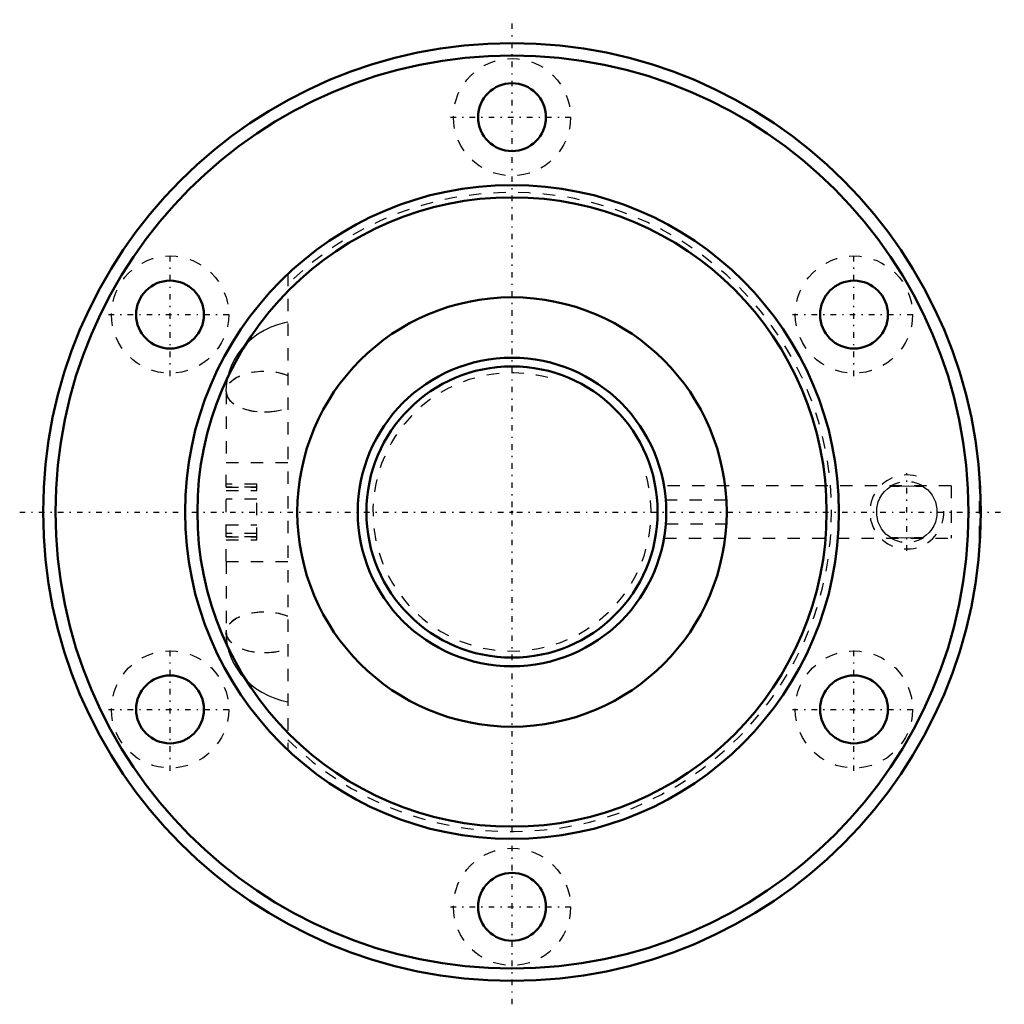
# Model space of a CAD drawing. Header units: millimetres. Extents: x -39.9 to 39.9, y -39.9 to 39.9.
import ezdxf

# ---------------------------------------------------------------- set-up
doc = ezdxf.new("R2010")
doc.units = ezdxf.units.MM
doc.linetypes.add('Center', pattern=[1.5, 0.45, -0.5, 0.05, -0.5])
doc.linetypes.add('Dashed', pattern=[2, 1, -1])
for name, color, linetype, lineweight in [('2d ConnectionPoints', 7, 'Continuous', 50), ('AM_0', 7, 'Continuous', 50), ('AM_5', 3, 'Continuous', 25), ('AM_7', 7, 'Center', 25), ('AM_9', 6, 'Dashed', 25)]:
    doc.layers.add(name, color=color, linetype=linetype, lineweight=lineweight)

# ---------------------------------------------------------------- blocks, each defined once
blk = doc.blocks.new('1_BIF2506V_10RR_Nut_0_in_BIF2506V_10RRG0_110LC0_000_2')
at = {"layer": 'AM_0'}
for centre, radius in [((0, 0), 38), ((0, 0), 37), ((0, 32), 2.75), ((0, 0), 26.5), ((0, 0), 25.5), ((-27.713, 16), 2.75), ((27.713, 16), 2.75), ((0, 0), 17.4), ((-27.713, -16), 2.75), ((27.713, -16), 2.75), ((0, -32), 2.75)]:
    blk.add_circle(centre, radius, dxfattribs=at)
at = {"layer": 'AM_5', "linetype": 'Dashed'}
blk.add_arc((32, 0), 3, 75, 15, dxfattribs=at)
at = {"layer": 'AM_7'}
for p, q in [((0, -39.9), (0, 39.9)), ((-4.987, 32), (4.987, 32)), ((-27.713, 11.012), (-27.713, 20.987)), ((27.713, 11.012), (27.713, 20.987)), ((-32.7, 16), (-22.725, 16)), ((22.725, 16), (32.7, 16)), ((32, -3.15), (32, 3.15)), ((-39.9, 0), (39.9, 0)), ((-27.713, -20.987), (-27.713, -11.012)), ((27.713, -20.987), (27.713, -11.012)), ((-32.7, -16), (-22.725, -16)), ((22.725, -16), (32.7, -16)), ((-4.987, -32), (4.987, -32))]:
    blk.add_line(p, q, dxfattribs=at)
at = {"layer": 'AM_9'}
for p, q in [((-18.17, 19.29), (-18.17, -19.29)), ((-23.16, 9.753), (-23.16, 4)), ((-23.17, 4), (-18.17, 4)), ((-23.17, -4), (-23.17, 4)), ((-20.67, 2.25), (-23.17, 2.25)), ((-23.17, 2.016), (-20.67, 2.016)), ((-20.67, 2), (-23.17, 2)), ((-23.17, 1.732), (-20.67, 1.732)), ((-20.67, -2.25), (-20.67, 2.25)), ((35.59, 2.125), (12.319, 2.125)), ((35.59, 2.125), (35.59, -2.125)), ((37.89, -2.125), (37.89, 2.125)), ((37.941, 2.125), (37.89, 2.125)), ((-20.67, 1.031), (-23.17, 1.031)), ((17.374, 0.951), (12.464, 0.951)), ((-23.17, -1.031), (-20.67, -1.031)), ((12.464, -0.951), (17.374, -0.951)), ((-20.67, -1.732), (-23.17, -1.732)), ((-23.17, -2), (-20.67, -2)), ((-20.67, -2.016), (-23.17, -2.016)), ((-23.17, -2.25), (-20.67, -2.25)), ((12.319, -2.125), (35.59, -2.125)), ((37.89, -2.125), (37.941, -2.125)), ((-23.17, -4), (-18.17, -4)), ((-23.16, -4), (-23.16, -9.753))]:
    blk.add_line(p, q, dxfattribs=at)
for points in [[(-18.172, 15.375), (-18.426, 15.324), (-18.998, 15.171), (-19.553, 14.968), (-20.085, 14.715), (-20.589, 14.416), (-21.06, 14.073), (-21.492, 13.689), (-21.882, 13.268), (-22.225, 12.815), (-22.519, 12.334), (-22.76, 11.831), (-22.948, 11.311), (-23.08, 10.778), (-23.158, 10.238), (-23.18, 9.753)], [(30.684, -2.077), (30.529, -1.969), (30.338, -1.812), (30.143, -1.611), (29.956, -1.366), (29.805, -1.107), (29.68, -0.815), (29.556, -0.266), (29.562, 0.316), (29.684, 0.826), (29.814, 1.125), (29.971, 1.388), (30.194, 1.667), (30.422, 1.885), (30.566, 1.997), (30.684, 2.077)], [(30.684, 2.077), (31.407, 2.104), (32.163, 2.11), (32.741, 2.101), (33.316, 2.077)], [(33.316, 2.077), (33.471, 1.969), (33.662, 1.812), (33.857, 1.611), (34.044, 1.366), (34.195, 1.107), (34.32, 0.815), (34.444, 0.266), (34.438, -0.316), (34.316, -0.826), (34.186, -1.125), (34.029, -1.388), (33.806, -1.667), (33.578, -1.885), (33.434, -1.997), (33.316, -2.077)], [(17.398, -0.236), (17.4, 0.078), (17.395, 0.437), (17.374, 0.951)], [(17.374, -0.951), (17.389, -0.626), (17.398, -0.288)], [(33.316, -2.077), (32.593, -2.104), (31.837, -2.11), (31.259, -2.101), (30.684, -2.077)], [(-23.18, -9.753), (-23.162, -10.191), (-23.09, -10.726), (-22.966, -11.251), (-22.789, -11.761), (-22.562, -12.253), (-22.287, -12.722), (-21.965, -13.166), (-21.601, -13.58), (-21.195, -13.961), (-20.751, -14.306), (-20.273, -14.611), (-19.764, -14.875), (-19.23, -15.093), (-18.674, -15.265), (-18.172, -15.375)]]:
    blk.add_lwpolyline(points, dxfattribs=at)
for centre in [(0, 32), (-27.713, 16), (27.713, 16), (-27.713, -16), (27.713, -16), (0, -32)]:
    blk.add_circle(centre, 4.75, dxfattribs=at)
for centre, radius, start, end in [((0, 0), 25.9, 225.44896, 134.55104), ((32, 0), 2.459, 57.6352, 122.3648), ((32, 0), 2.459, 237.6352, 302.3648)]:
    blk.add_arc(centre, radius, start, end, dxfattribs=at)
for centre, major_axis, start_param, end_param in [((-20.08, 9.753), (-3.1, 0), 4.04857, 8.5178), ((-20.06, 9.753), (3.1, 0), 0.915143, 3.141593), ((-20.06, 9.753), (3.1, 0), 3.141593, 4.709163), ((-20.06, 9.753), (3.1, 0), 4.709163, 5.368043), ((-20.06, -9.753), (3.1, 0), 0.915143, 3.141593), ((-20.08, -9.753), (3.1, 0), 0.906978, 3.027939), ((-20.08, -9.753), (3.1, 0), 3.027939, 3.141842), ((-20.08, -9.753), (3.1, 0), 3.141842, 4.715615), ((-20.06, -9.753), (3.1, 0), 3.141593, 5.368043), ((-20.08, -9.753), (3.1, 0), 4.715615, 5.376208)]:
    blk.add_ellipse(centre, major_axis=major_axis, ratio=0.529919, start_param=start_param, end_param=end_param, dxfattribs=at)
blk = doc.blocks.new('2_BIF2506V_10RR000_Shaft_0_in_BIF2506V_10RRG0_110LC0_000_2')
at = {"layer": 'AM_0'}
for radius in [12.5, 11.8]:
    blk.add_circle((0, 0), radius, dxfattribs=at)
at = {"layer": 'AM_5', "linetype": 'Dashed'}
blk.add_arc((0, 0), 11.273, 75, 15, dxfattribs=at)

msp = doc.modelspace()

# ---------------------------------------------------------------- linework, layer by layer
at = {"layer": '2d ConnectionPoints'}
msp.add_point((0, 0), dxfattribs=at)
msp.add_point((0, 0), dxfattribs=at)

# ---------------------------------------------------------------- block references
for name in ['1_BIF2506V_10RR_Nut_0_in_BIF2506V_10RRG0_110LC0_000_2', '2_BIF2506V_10RR000_Shaft_0_in_BIF2506V_10RRG0_110LC0_000_2']:
    msp.add_blockref(name, (0, 0))

doc.saveas('drawing.dxf')
